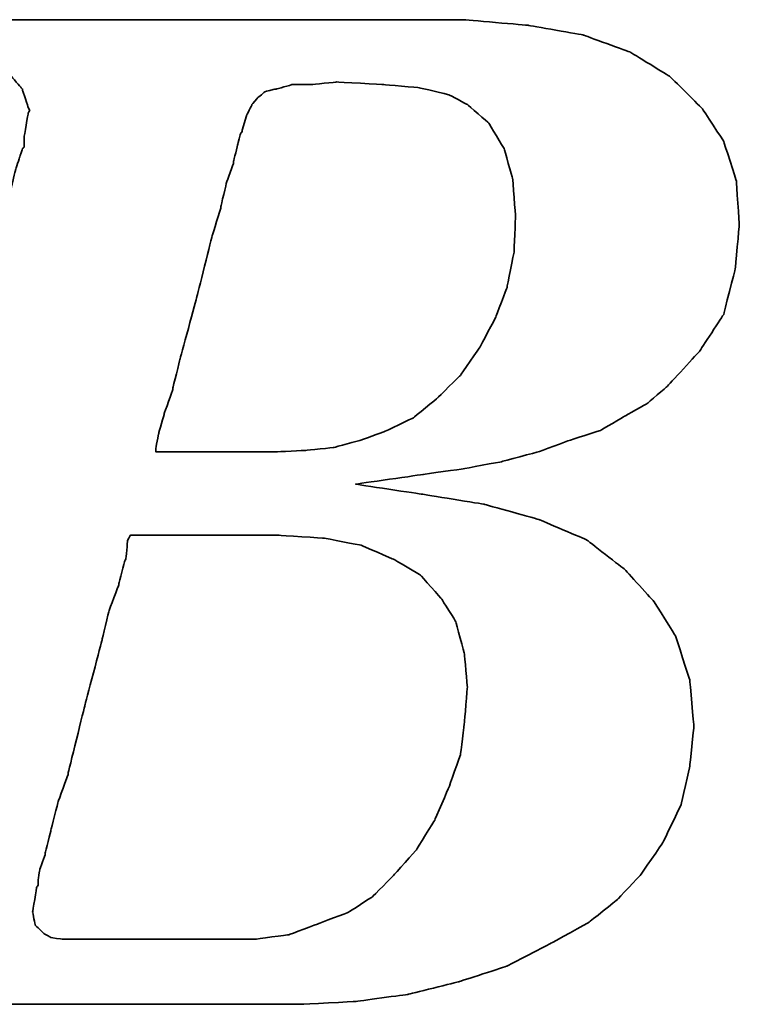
# Model space of a CAD drawing. Header units: millimetres. Extents: x -212 to 3135, y -1694 to 860.
# Tile 216 of 256: x 55.54 to 58.54, y -649.12 to -645.01. Entities that reach past the tile are written whole.
import ezdxf

# ---------------------------------------------------------------- set-up
doc = ezdxf.new("R2010")
doc.units = ezdxf.units.MM
doc.layers.add('DIM', color=4, linetype='CONTINUOUS')
doc.layers.add('layer 1', color=7, linetype='CONTINUOUS')

# ---------------------------------------------------------------- blocks, each defined once
blk = doc.blocks.new('TBI MOTION logo(完整正式版)')
at = {"layer": 'layer 1', "color": 22, "lineweight": 35}
for points, knots in [([(-64.65375, -6.86375), (-64.65375, -6.86375), (-64.84375, -7.29625), (-64.84375, -7.29625), (-64.84375, -7.29625), (-64.84375, -7.29625), (-64.86875, -7.34375), (-64.86875, -7.34375), (-64.86875, -7.34375), (-64.86875, -7.34375), (-64.86875, -7.36875), (-64.86875, -7.36875), (-64.86875, -7.36875), (-64.86875, -7.36875), (-65.15375, -7.65375), (-65.15375, -7.65375), (-65.15375, -7.65375), (-65.15375, -7.65375), (-65.17875, -7.65375), (-65.17875, -7.65375), (-65.17875, -7.65375), (-65.17875, -7.65375), (-65.20375, -7.67875), (-65.20375, -7.67875), (-65.20375, -7.67875), (-65.20375, -7.67875), (-65.58875, -7.87125), (-65.58875, -7.87125), (-65.58875, -7.87125), (-65.58875, -7.87125), (-65.63375, -7.87125), (-65.63375, -7.87125), (-65.63375, -7.87125), (-65.63375, -7.87125), (-65.65875, -7.89375), (-65.65875, -7.89375), (-65.65875, -7.89375), (-65.65875, -7.89375), (-66.09375, -7.94375), (-66.09375, -7.94375), (-66.09375, -7.94375), (-66.09375, -7.94375), (-66.11375, -7.94375), (-66.11375, -7.94375), (-66.11375, -7.94375), (-66.11375, -7.94375), (-66.16375, -7.94375), (-66.16375, -7.94375), (-66.16375, -7.94375), (-66.16375, -7.94375), (-66.30875, -7.94375), (-66.30875, -7.94375), (-66.30875, -7.94375), (-66.30875, -7.94375), (-66.69375, -7.94375), (-66.69375, -7.94375), (-66.69375, -7.94375), (-66.69375, -7.94375), (-67.07375, -7.94375), (-67.07375, -7.94375), (-67.07375, -7.94375), (-67.07375, -7.94375), (-67.12375, -7.94375), (-67.12375, -7.94375), (-67.12375, -7.94375), (-67.12375, -7.94375), (-67.12375, -7.96625), (-67.12375, -7.96625), (-67.12375, -7.96625), (-67.12375, -7.96625), (-67.14875, -7.99125), (-67.14875, -7.99125), (-67.14875, -7.99125), (-67.14875, -7.99125), (-67.24375, -8.34875), (-67.24375, -8.34875), (-67.24375, -8.34875), (-67.24375, -8.34875), (-67.31375, -8.68625), (-67.31375, -8.68625), (-67.31375, -8.68625), (-67.31375, -8.68625), (-67.26875, -8.68625), (-67.26875, -8.68625), (-67.26875, -8.68625), (-67.26875, -8.68625), (-67.07375, -8.68625), (-67.07375, -8.68625), (-67.07375, -8.68625), (-67.07375, -8.68625), (-66.54875, -8.68625), (-66.54875, -8.68625), (-66.54875, -8.68625), (-66.54875, -8.68625), (-65.82625, -8.68625), (-65.82625, -8.68625), (-65.82625, -8.68625), (-65.82625, -8.68625), (-65.01375, -8.68625), (-65.01375, -8.68625), (-65.01375, -8.68625), (-65.01375, -8.68625), (-64.05375, -8.68625), (-64.05375, -8.68625), (-64.05375, -8.68625), (-64.05375, -8.68625), (-62.08375, -8.68625), (-62.08375, -8.68625), (-62.08375, -8.68625), (-62.08375, -8.68625), (-60.06875, -8.68625), (-60.06875, -8.68625), (-60.06875, -8.68625), (-60.06875, -8.68625), (-59.10875, -8.68625), (-59.10875, -8.68625), (-59.10875, -8.68625), (-59.10875, -8.68625), (-58.29375, -8.68625), (-58.29375, -8.68625), (-58.29375, -8.68625), (-58.29375, -8.68625), (-57.57375, -8.68625), (-57.57375, -8.68625), (-57.57375, -8.68625), (-57.57375, -8.68625), (-57.04875, -8.68625), (-57.04875, -8.68625), (-57.04875, -8.68625), (-57.04875, -8.68625), (-56.85375, -8.68625), (-56.85375, -8.68625), (-56.85375, -8.68625), (-56.85375, -8.68625), (-56.70875, -8.68625), (-56.70875, -8.68625), (-56.70875, -8.68625), (-56.70875, -8.68625), (-56.61375, -8.68625), (-56.61375, -8.68625), (-56.61375, -8.68625), (-56.61375, -8.68625), (-56.56875, -8.68625), (-56.56875, -8.68625), (-56.56875, -8.68625), (-56.56875, -8.68625), (-55.65375, -8.63875), (-55.65375, -8.63875), (-55.65375, -8.63875), (-55.65375, -8.63875), (-54.76875, -8.51875), (-54.76875, -8.51875), (-54.76875, -8.51875), (-54.76875, -8.51875), (-53.90375, -8.30375), (-53.90375, -8.30375), (-53.90375, -8.30375), (-53.90375, -8.30375), (-53.08875, -8.03875), (-53.08875, -8.03875), (-53.08875, -8.03875), (-53.08875, -8.03875), (-52.34375, -7.65375), (-52.34375, -7.65375), (-52.34375, -7.65375), (-52.34375, -7.65375), (-51.69875, -7.29625), (-51.69875, -7.29625), (-51.69875, -7.29625), (-51.69875, -7.29625), (-51.21875, -6.91125), (-51.21875, -6.91125), (-51.21875, -6.91125), (-51.21875, -6.91125), (-50.83375, -6.50375), (-50.83375, -6.50375), (-50.83375, -6.50375), (-50.83375, -6.50375), (-50.44875, -5.94875), (-50.44875, -5.94875), (-50.44875, -5.94875), (-50.44875, -5.94875), (-50.13875, -5.30375), (-50.13875, -5.30375), (-50.13875, -5.30375), (-50.13875, -5.30375), (-49.99375, -4.65375), (-49.99375, -4.65375), (-49.99375, -4.65375), (-49.99375, -4.65375), (-49.92375, -3.98375), (-49.92375, -3.98375), (-49.92375, -3.98375), (-49.92375, -3.98375), (-49.99375, -3.19374), (-49.99375, -3.19374), (-49.99375, -3.19374), (-49.99375, -3.19374), (-50.23374, -2.44874), (-50.23374, -2.44874), (-50.23374, -2.44874), (-50.23374, -2.44874), (-50.59375, -1.87374), (-50.59375, -1.87374), (-50.59375, -1.87374), (-50.59375, -1.87374), (-51.09875, -1.31874), (-51.09875, -1.31874), (-51.09875, -1.31874), (-51.09875, -1.31874), (-51.74375, -0.81875), (-51.74375, -0.81875), (-51.74375, -0.81875), (-51.74375, -0.81875), (-52.53875, -0.48125), (-52.53875, -0.48125), (-52.53875, -0.48125), (-52.53875, -0.48125), (-53.47375, -0.21875), (-53.47375, -0.21875), (-53.47375, -0.21875), (-53.47375, -0.21875), (-54.52875, -0.04874), (-54.52875, -0.04874), (-54.52875, -0.04874), (-54.52875, -0.04874), (-55.65375, 0.12125), (-55.65375, 0.12125), (-55.65375, 0.12125), (-55.65375, 0.12125), (-54.50375, 0.28624), (-54.50375, 0.28624), (-54.50375, 0.28624), (-54.50375, 0.28624), (-53.83375, 0.38124), (-53.83375, 0.38124), (-53.83375, 0.38124), (-53.83375, 0.38124), (-53.18375, 0.50125), (-53.18375, 0.50125), (-53.18375, 0.50125), (-53.18375, 0.50125), (-52.55875, 0.66874), (-52.55875, 0.66874), (-52.55875, 0.66874), (-52.55875, 0.66874), (-52.03375, 0.86124), (-52.03375, 0.86124), (-52.03375, 0.86124), (-52.03375, 0.86124), (-51.50374, 1.03124), (-51.50374, 1.03124), (-51.50374, 1.03124), (-51.50374, 1.03124), (-51.09875, 1.27125), (-51.09875, 1.27125), (-51.09875, 1.27125), (-51.09875, 1.27125), (-50.71375, 1.48624), (-50.71375, 1.48624), (-50.71375, 1.48624), (-50.71375, 1.48624), (-50.37625, 1.77625), (-50.37625, 1.77625), (-50.37625, 1.77625), (-50.37625, 1.77625), (-49.82375, 2.37625), (-49.82375, 2.37625), (-49.82375, 2.37625), (-49.82375, 2.37625), (-49.41875, 2.99625), (-49.41875, 2.99625), (-49.41875, 2.99625), (-49.41875, 2.99625), (-49.22375, 3.76625), (-49.22375, 3.76625), (-49.22375, 3.76625), (-49.22375, 3.76625), (-49.15375, 4.50874), (-49.15375, 4.50874), (-49.15375, 4.50874), (-49.15375, 4.50874), (-49.20375, 5.25125), (-49.20375, 5.25125), (-49.20375, 5.25125), (-49.20375, 5.25125), (-49.41875, 5.92625), (-49.41875, 5.92625), (-49.41875, 5.92625), (-49.41875, 5.92625), (-49.77875, 6.47625), (-49.77875, 6.47625), (-49.77875, 6.47625), (-49.77875, 6.47625), (-50.33125, 7.02624), (-50.33125, 7.02624), (-50.33125, 7.02624), (-50.33125, 7.02624), (-51.00125, 7.43625), (-51.00125, 7.43625), (-51.00125, 7.43625), (-51.00125, 7.43625), (-51.79375, 7.72625), (-51.79375, 7.72625), (-51.79375, 7.72625), (-51.79375, 7.72625), (-52.72875, 7.89124), (-52.72875, 7.89124), (-52.72875, 7.89124), (-52.72875, 7.89124), (-53.83375, 7.98625), (-53.83375, 7.98625), (-53.83375, 7.98625), (-53.83375, 7.98625), (-53.92875, 7.98625), (-53.92875, 7.98625), (-53.92875, 7.98625), (-53.92875, 7.98625), (-54.26375, 7.98625), (-54.26375, 7.98625), (-54.26375, 7.98625), (-54.26375, 7.98625), (-54.74375, 7.98625), (-54.74375, 7.98625), (-54.74375, 7.98625), (-54.74375, 7.98625), (-55.36875, 7.98625), (-55.36875, 7.98625), (-55.36875, 7.98625), (-55.36875, 7.98625), (-56.13375, 7.98625), (-56.13375, 7.98625), (-56.13375, 7.98625), (-56.13375, 7.98625), (-56.94875, 7.98625), (-56.94875, 7.98625), (-56.94875, 7.98625), (-56.94875, 7.98625), (-58.77625, 7.98625), (-58.77625, 7.98625), (-58.77625, 7.98625), (-58.77625, 7.98625), (-60.59875, 7.98625), (-60.59875, 7.98625), (-60.59875, 7.98625), (-60.59875, 7.98625), (-61.41375, 7.98625), (-61.41375, 7.98625), (-61.41375, 7.98625), (-61.41375, 7.98625), (-62.17875, 7.98625), (-62.17875, 7.98625), (-62.17875, 7.98625), (-62.17875, 7.98625), (-62.80375, 7.98625), (-62.80375, 7.98625), (-62.80375, 7.98625), (-62.80375, 7.98625), (-63.30625, 7.98625), (-63.30625, 7.98625), (-63.30625, 7.98625), (-63.30625, 7.98625), (-63.57375, 7.98625), (-63.57375, 7.98625), (-63.57375, 7.98625), (-63.57375, 7.98625), (-63.57375, 7.96375), (-63.57375, 7.96375), (-63.57375, 7.96375), (-63.57375, 7.96375), (-63.59875, 7.94125), (-63.59875, 7.94125), (-63.59875, 7.94125), (-63.59875, 7.94125), (-63.69375, 7.55625), (-63.69375, 7.55625), (-63.69375, 7.55625), (-63.69375, 7.55625), (-63.76375, 7.24624), (-63.76375, 7.24624), (-63.76375, 7.24624), (-63.76375, 7.24624), (-63.23875, 7.24624), (-63.23875, 7.24624), (-63.23875, 7.24624), (-63.23875, 7.24624), (-62.75875, 7.24624), (-62.75875, 7.24624), (-62.75875, 7.24624), (-62.75875, 7.24624), (-62.61125, 7.24624), (-62.61125, 7.24624), (-62.61125, 7.24624), (-62.61125, 7.24624), (-62.56625, 7.24624), (-62.56625, 7.24624), (-62.56625, 7.24624), (-62.56625, 7.24624), (-62.22875, 7.24624), (-62.22875, 7.24624), (-62.22875, 7.24624), (-62.22875, 7.24624), (-62.20375, 7.24624), (-62.20375, 7.24624), (-62.20375, 7.24624), (-62.20375, 7.24624), (-62.17875, 7.21875), (-62.17875, 7.21875), (-62.17875, 7.21875), (-62.17875, 7.21875), (-61.96375, 7.17125), (-61.96375, 7.17125), (-61.96375, 7.17125), (-61.96375, 7.17125), (-61.72375, 7.12624), (-61.72375, 7.12624), (-61.72375, 7.12624), (-61.72375, 7.12624), (-61.70375, 7.12624), (-61.70375, 7.12624), (-61.70375, 7.12624), (-61.70375, 7.12624), (-61.55875, 7.07624), (-61.55875, 7.07624), (-61.55875, 7.07624), (-61.55875, 7.07624), (-61.50875, 7.07624), (-61.50875, 7.07624), (-61.50875, 7.07624), (-61.50875, 7.07624), (-61.48375, 7.02624), (-61.48375, 7.02624), (-61.48375, 7.02624), (-61.48375, 7.02624), (-61.31875, 6.83375), (-61.31875, 6.83375), (-61.31875, 6.83375), (-61.31875, 6.83375), (-61.29375, 6.81125), (-61.29375, 6.81125), (-61.29375, 6.81125), (-61.29375, 6.81125), (-61.29375, 6.78625), (-61.29375, 6.78625), (-61.29375, 6.78625), (-61.29375, 6.78625), (-61.19875, 6.50124), (-61.19875, 6.50124), (-61.19875, 6.50124), (-61.19875, 6.50124), (-61.17375, 6.45124), (-61.17375, 6.45124), (-61.17375, 6.45124), (-61.17375, 6.45124), (-61.19875, 6.40625), (-61.19875, 6.40625), (-61.19875, 6.40625), (-61.19875, 6.40625), (-61.26875, 5.99624), (-61.26875, 5.99624), (-61.26875, 5.99624), (-61.26875, 5.99624), (-61.26875, 5.85125), (-61.26875, 5.85125), (-61.26875, 5.85125), (-61.26875, 5.85125), (-61.26875, 5.82625), (-61.26875, 5.82625), (-61.26875, 5.82625), (-61.26875, 5.82625), (-61.29375, 5.80625), (-61.29375, 5.80625), (-61.29375, 5.80625), (-61.29375, 5.80625), (-61.34125, 5.66125), (-61.34125, 5.66125), (-61.34125, 5.66125), (-61.34125, 5.66125), (-61.41375, 5.44625), (-61.41375, 5.44625), (-61.41375, 5.44625), (-61.41375, 5.44625), (-61.48375, 5.15625), (-61.48375, 5.15625), (-61.48375, 5.15625), (-61.48375, 5.15625), (-61.58375, 4.82124), (-61.58375, 4.82124), (-61.58375, 4.82124), (-61.58375, 4.82124), (-61.79875, 4.00375), (-61.79875, 4.00375), (-61.79875, 4.00375), (-61.79875, 4.00375), (-62.05875, 2.99625), (-62.05875, 2.99625), (-62.05875, 2.99625), (-62.05875, 2.99625), (-62.34875, 1.91625), (-62.34875, 1.91625), (-62.34875, 1.91625), (-62.34875, 1.91625), (-62.97375, -0.41124), (-62.97375, -0.41124), (-62.97375, -0.41124), (-62.97375, -0.41124), (-63.59875, -2.75875), (-63.59875, -2.75875), (-63.59875, -2.75875), (-63.59875, -2.75875), (-63.88375, -3.86374), (-63.88375, -3.86374), (-63.88375, -3.86374), (-63.88375, -3.86374), (-64.14875, -4.82374), (-64.14875, -4.82374), (-64.14875, -4.82374), (-64.14875, -4.82374), (-64.36375, -5.64125), (-64.36375, -5.64125), (-64.36375, -5.64125), (-64.36375, -5.64125), (-64.43625, -5.97625), (-64.43625, -5.97625), (-64.43625, -5.97625), (-64.43625, -5.97625), (-64.50875, -6.28625), (-64.50875, -6.28625), (-64.50875, -6.28625), (-64.50875, -6.28625), (-64.50875, -6.30875), (-64.50875, -6.30875), (-64.50875, -6.30875), (-64.50875, -6.30875), (-64.57875, -6.50375), (-64.57875, -6.50375), (-64.57875, -6.50375), (-64.57875, -6.50375), (-64.62875, -6.69625), (-64.62875, -6.69625), (-64.62875, -6.69625), (-64.62875, -6.69625), (-64.62875, -6.76875), (-64.62875, -6.76875), (-64.62875, -6.76875), (-64.62875, -6.76875), (-64.62875, -6.81375), (-64.62875, -6.81375), (-64.62875, -6.81375), (-64.62875, -6.81375), (-64.62875, -6.83875), (-64.62875, -6.83875), (-64.62875, -6.83875), (-64.62875, -6.83875), (-64.65375, -6.86375), (-64.65375, -6.86375)], [0, 0, 0, 0, 0.00719424, 0.00719424, 0.00719424, 0.00719425, 0.01438849, 0.01438849, 0.01438849, 0.0143885, 0.02158273, 0.02158273, 0.02158273, 0.02158274, 0.02877698, 0.02877698, 0.02877698, 0.02877699, 0.03597122, 0.03597122, 0.03597122, 0.03597123, 0.04316547, 0.04316547, 0.04316547, 0.04316548, 0.05035971, 0.05035971, 0.05035971, 0.05035972, 0.05755396, 0.05755396, 0.05755396, 0.05755397, 0.0647482, 0.0647482, 0.0647482, 0.06474821, 0.07194245, 0.07194245, 0.07194245, 0.07194246, 0.07913669, 0.07913669, 0.07913669, 0.0791367, 0.08633094, 0.08633094, 0.08633094, 0.08633095, 0.09352518, 0.09352518, 0.09352518, 0.09352519, 0.10071942, 0.10071942, 0.10071942, 0.10071943, 0.10791367, 0.10791367, 0.10791367, 0.10791368, 0.11510791, 0.11510791, 0.11510791, 0.11510792, 0.12230216, 0.12230216, 0.12230216, 0.12230217, 0.1294964, 0.1294964, 0.1294964, 0.12949641, 0.13669065, 0.13669065, 0.13669065, 0.13669066, 0.14388489, 0.14388489, 0.14388489, 0.1438849, 0.15107914, 0.15107914, 0.15107914, 0.15107915, 0.15827338, 0.15827338, 0.15827338, 0.15827339, 0.16546763, 0.16546763, 0.16546763, 0.16546764, 0.17266187, 0.17266187, 0.17266187, 0.17266188, 0.17985612, 0.17985612, 0.17985612, 0.17985613, 0.18705036, 0.18705036, 0.18705036, 0.18705037, 0.1942446, 0.1942446, 0.1942446, 0.19424461, 0.20143885, 0.20143885, 0.20143885, 0.20143886, 0.20863309, 0.20863309, 0.20863309, 0.2086331, 0.21582734, 0.21582734, 0.21582734, 0.21582735, 0.22302158, 0.22302158, 0.22302158, 0.22302159, 0.23021583, 0.23021583, 0.23021583, 0.23021584, 0.23741007, 0.23741007, 0.23741007, 0.23741008, 0.24460432, 0.24460432, 0.24460432, 0.24460433, 0.25179856, 0.25179856, 0.25179856, 0.25179857, 0.25899281, 0.25899281, 0.25899281, 0.25899282, 0.26618705, 0.26618705, 0.26618705, 0.26618706, 0.27338129, 0.27338129, 0.27338129, 0.2733813, 0.28057554, 0.28057554, 0.28057554, 0.28057555, 0.28776978, 0.28776978, 0.28776978, 0.28776979, 0.29496403, 0.29496403, 0.29496403, 0.29496404, 0.30215827, 0.30215827, 0.30215827, 0.30215828, 0.30935252, 0.30935252, 0.30935252, 0.30935253, 0.31654676, 0.31654676, 0.31654676, 0.31654677, 0.32374101, 0.32374101, 0.32374101, 0.32374102, 0.33093525, 0.33093525, 0.33093525, 0.33093526, 0.3381295, 0.3381295, 0.3381295, 0.33812951, 0.34532374, 0.34532374, 0.34532374, 0.34532375, 0.35251799, 0.35251799, 0.35251799, 0.352518, 0.35971223, 0.35971223, 0.35971223, 0.35971224, 0.36690647, 0.36690647, 0.36690647, 0.36690648, 0.37410072, 0.37410072, 0.37410072, 0.37410073, 0.38129496, 0.38129496, 0.38129496, 0.38129497, 0.38848921, 0.38848921, 0.38848921, 0.38848922, 0.39568345, 0.39568345, 0.39568345, 0.39568346, 0.4028777, 0.4028777, 0.4028777, 0.40287771, 0.41007194, 0.41007194, 0.41007194, 0.41007195, 0.41726619, 0.41726619, 0.41726619, 0.4172662, 0.42446043, 0.42446043, 0.42446043, 0.42446044, 0.43165468, 0.43165468, 0.43165468, 0.43165469, 0.43884892, 0.43884892, 0.43884892, 0.43884893, 0.44604317, 0.44604317, 0.44604317, 0.44604318, 0.45323741, 0.45323741, 0.45323741, 0.45323742, 0.46043165, 0.46043165, 0.46043165, 0.46043166, 0.4676259, 0.4676259, 0.4676259, 0.46762591, 0.47482014, 0.47482014, 0.47482014, 0.47482015, 0.48201439, 0.48201439, 0.48201439, 0.4820144, 0.48920863, 0.48920863, 0.48920863, 0.48920864, 0.49640288, 0.49640288, 0.49640288, 0.49640289, 0.50359712, 0.50359712, 0.50359712, 0.50359713, 0.51079137, 0.51079137, 0.51079137, 0.51079138, 0.51798561, 0.51798561, 0.51798561, 0.51798562, 0.52517986, 0.52517986, 0.52517986, 0.52517987, 0.5323741, 0.5323741, 0.5323741, 0.53237411, 0.53956835, 0.53956835, 0.53956835, 0.53956836, 0.54676259, 0.54676259, 0.54676259, 0.5467626, 0.55395683, 0.55395683, 0.55395683, 0.55395684, 0.56115108, 0.56115108, 0.56115108, 0.56115109, 0.56834532, 0.56834532, 0.56834532, 0.56834533, 0.57553957, 0.57553957, 0.57553957, 0.57553958, 0.58273381, 0.58273381, 0.58273381, 0.58273382, 0.58992806, 0.58992806, 0.58992806, 0.58992807, 0.5971223, 0.5971223, 0.5971223, 0.59712231, 0.60431655, 0.60431655, 0.60431655, 0.60431656, 0.61151079, 0.61151079, 0.61151079, 0.6115108, 0.61870504, 0.61870504, 0.61870504, 0.61870505, 0.62589928, 0.62589928, 0.62589928, 0.62589929, 0.63309353, 0.63309353, 0.63309353, 0.63309354, 0.64028777, 0.64028777, 0.64028777, 0.64028778, 0.64748201, 0.64748201, 0.64748201, 0.64748202, 0.65467626, 0.65467626, 0.65467626, 0.65467627, 0.6618705, 0.6618705, 0.6618705, 0.66187051, 0.66906475, 0.66906475, 0.66906475, 0.66906476, 0.67625899, 0.67625899, 0.67625899, 0.676259, 0.68345324, 0.68345324, 0.68345324, 0.68345325, 0.69064748, 0.69064748, 0.69064748, 0.69064749, 0.69784173, 0.69784173, 0.69784173, 0.69784174, 0.70503597, 0.70503597, 0.70503597, 0.70503598, 0.71223022, 0.71223022, 0.71223022, 0.71223023, 0.71942446, 0.71942446, 0.71942446, 0.71942447, 0.72661871, 0.72661871, 0.72661871, 0.72661872, 0.73381295, 0.73381295, 0.73381295, 0.73381296, 0.74100719, 0.74100719, 0.74100719, 0.7410072, 0.74820144, 0.74820144, 0.74820144, 0.74820145, 0.75539568, 0.75539568, 0.75539568, 0.75539569, 0.76258993, 0.76258993, 0.76258993, 0.76258994, 0.76978417, 0.76978417, 0.76978417, 0.76978418, 0.77697842, 0.77697842, 0.77697842, 0.77697843, 0.78417266, 0.78417266, 0.78417266, 0.78417267, 0.79136691, 0.79136691, 0.79136691, 0.79136692, 0.79856115, 0.79856115, 0.79856115, 0.79856116, 0.8057554, 0.8057554, 0.8057554, 0.80575541, 0.81294964, 0.81294964, 0.81294964, 0.81294965, 0.82014388, 0.82014388, 0.82014388, 0.82014389, 0.82733813, 0.82733813, 0.82733813, 0.82733814, 0.83453237, 0.83453237, 0.83453237, 0.83453238, 0.84172662, 0.84172662, 0.84172662, 0.84172663, 0.84892086, 0.84892086, 0.84892086, 0.84892087, 0.85611511, 0.85611511, 0.85611511, 0.85611512, 0.86330935, 0.86330935, 0.86330935, 0.86330936, 0.8705036, 0.8705036, 0.8705036, 0.87050361, 0.87769784, 0.87769784, 0.87769784, 0.87769785, 0.88489209, 0.88489209, 0.88489209, 0.8848921, 0.89208633, 0.89208633, 0.89208633, 0.89208634, 0.89928058, 0.89928058, 0.89928058, 0.89928059, 0.90647482, 0.90647482, 0.90647482, 0.90647483, 0.91366906, 0.91366906, 0.91366906, 0.91366907, 0.92086331, 0.92086331, 0.92086331, 0.92086332, 0.92805755, 0.92805755, 0.92805755, 0.92805756, 0.9352518, 0.9352518, 0.9352518, 0.93525181, 0.94244604, 0.94244604, 0.94244604, 0.94244605, 0.94964029, 0.94964029, 0.94964029, 0.9496403, 0.95683453, 0.95683453, 0.95683453, 0.95683454, 0.96402878, 0.96402878, 0.96402878, 0.96402879, 0.97122302, 0.97122302, 0.97122302, 0.97122303, 0.97841727, 0.97841727, 0.97841727, 0.97841728, 0.98561151, 0.98561151, 0.98561151, 0.98561152, 0.99280576, 0.99280576, 0.99280576, 0.99280577, 1, 1, 1, 1]), ([(-57.50375, 6.35625), (-57.50375, 6.35625), (-57.57375, 6.11625), (-57.57375, 6.11625), (-57.57375, 6.11625), (-57.57375, 6.11625), (-57.57375, 6.09125), (-57.57375, 6.09125), (-57.57375, 6.09125), (-57.57375, 6.09125), (-57.59875, 6.06625), (-57.59875, 6.06625), (-57.59875, 6.06625), (-57.59875, 6.06625), (-57.64875, 5.87625), (-57.64875, 5.87625), (-57.64875, 5.87625), (-57.64875, 5.87625), (-57.71875, 5.58875), (-57.71875, 5.58875), (-57.71875, 5.58875), (-57.71875, 5.58875), (-57.71875, 5.56625), (-57.71875, 5.56625), (-57.71875, 5.56625), (-57.71875, 5.56625), (-57.83875, 5.23125), (-57.83875, 5.23125), (-57.83875, 5.23125), (-57.83875, 5.23125), (-57.93625, 4.82124), (-57.93625, 4.82124), (-57.93625, 4.82124), (-57.93625, 4.82124), (-57.93625, 4.79624), (-57.93625, 4.79624), (-57.93625, 4.79624), (-57.93625, 4.79624), (-58.07875, 4.34125), (-58.07875, 4.34125), (-58.07875, 4.34125), (-58.07875, 4.34125), (-58.34375, 3.28625), (-58.34375, 3.28625), (-58.34375, 3.28625), (-58.34375, 3.28625), (-58.62875, 2.23124), (-58.62875, 2.23124), (-58.62875, 2.23124), (-58.62875, 2.23124), (-58.74875, 1.75125), (-58.74875, 1.75125), (-58.74875, 1.75125), (-58.74875, 1.75125), (-58.74875, 1.72625), (-58.74875, 1.72625), (-58.74875, 1.72625), (-58.74875, 1.72625), (-58.89375, 1.31625), (-58.89375, 1.31625), (-58.89375, 1.31625), (-58.89375, 1.31625), (-58.98875, 0.98124), (-58.98875, 0.98124), (-58.98875, 0.98124), (-58.98875, 0.98124), (-59.03875, 0.71625), (-59.03875, 0.71625), (-59.03875, 0.71625), (-59.03875, 0.71625), (-59.03875, 0.66874), (-59.03875, 0.66874), (-59.03875, 0.66874), (-59.03875, 0.66874), (-58.91875, 0.66874), (-58.91875, 0.66874), (-58.91875, 0.66874), (-58.91875, 0.66874), (-58.53375, 0.66874), (-58.53375, 0.66874), (-58.53375, 0.66874), (-58.53375, 0.66874), (-58.10375, 0.66874), (-58.10375, 0.66874), (-58.10375, 0.66874), (-58.10375, 0.66874), (-57.66875, 0.66874), (-57.66875, 0.66874), (-57.66875, 0.66874), (-57.66875, 0.66874), (-57.33375, 0.66874), (-57.33375, 0.66874), (-57.33375, 0.66874), (-57.33375, 0.66874), (-57.09375, 0.66874), (-57.09375, 0.66874), (-57.09375, 0.66874), (-57.09375, 0.66874), (-56.99875, 0.66874), (-56.99875, 0.66874), (-56.99875, 0.66874), (-56.99875, 0.66874), (-56.49375, 0.69374), (-56.49375, 0.69374), (-56.49375, 0.69374), (-56.49375, 0.69374), (-56.01375, 0.74374), (-56.01375, 0.74374), (-56.01375, 0.74374), (-56.01375, 0.74374), (-55.58375, 0.86124), (-55.58375, 0.86124), (-55.58375, 0.86124), (-55.58375, 0.86124), (-55.17375, 1.00624), (-55.17375, 1.00624), (-55.17375, 1.00624), (-55.17375, 1.00624), (-54.67375, 1.24625), (-54.67375, 1.24625), (-54.67375, 1.24625), (-54.67375, 1.24625), (-54.26375, 1.58124), (-54.26375, 1.58124), (-54.26375, 1.58124), (-54.26375, 1.58124), (-53.87875, 1.96374), (-53.87875, 1.96374), (-53.87875, 1.96374), (-53.87875, 1.96374), (-53.54375, 2.44625), (-53.54375, 2.44625), (-53.54375, 2.44625), (-53.54375, 2.44625), (-53.27875, 2.95125), (-53.27875, 2.95125), (-53.27875, 2.95125), (-53.27875, 2.95125), (-53.08875, 3.45124), (-53.08875, 3.45124), (-53.08875, 3.45124), (-53.08875, 3.45124), (-52.96875, 4.05124), (-52.96875, 4.05124), (-52.96875, 4.05124), (-52.96875, 4.05124), (-52.94375, 4.65125), (-52.94375, 4.65125), (-52.94375, 4.65125), (-52.94375, 4.65125), (-52.99375, 5.30125), (-52.99375, 5.30125), (-52.99375, 5.30125), (-52.99375, 5.30125), (-53.13875, 5.80625), (-53.13875, 5.80625), (-53.13875, 5.80625), (-53.13875, 5.80625), (-53.39875, 6.23625), (-53.39875, 6.23625), (-53.39875, 6.23625), (-53.39875, 6.23625), (-53.75875, 6.54875), (-53.75875, 6.54875), (-53.75875, 6.54875), (-53.75875, 6.54875), (-54.07375, 6.71625), (-54.07375, 6.71625), (-54.07375, 6.71625), (-54.07375, 6.71625), (-54.57375, 6.83375), (-54.57375, 6.83375), (-54.57375, 6.83375), (-54.57375, 6.83375), (-55.17375, 6.88625), (-55.17375, 6.88625), (-55.17375, 6.88625), (-55.17375, 6.88625), (-55.96875, 6.93125), (-55.96875, 6.93125), (-55.96875, 6.93125), (-55.96875, 6.93125), (-56.39875, 6.88625), (-56.39875, 6.88625), (-56.39875, 6.88625), (-56.39875, 6.88625), (-56.42125, 6.88625), (-56.42125, 6.88625), (-56.42125, 6.88625), (-56.42125, 6.88625), (-56.73375, 6.88625), (-56.73375, 6.88625), (-56.73375, 6.88625), (-56.73375, 6.88625), (-56.99875, 6.81125), (-56.99875, 6.81125), (-56.99875, 6.81125), (-56.99875, 6.81125), (-57.02375, 6.81125), (-57.02375, 6.81125), (-57.02375, 6.81125), (-57.02375, 6.81125), (-57.18875, 6.76625), (-57.18875, 6.76625), (-57.18875, 6.76625), (-57.18875, 6.76625), (-57.30875, 6.66625), (-57.30875, 6.66625), (-57.30875, 6.66625), (-57.30875, 6.66625), (-57.40875, 6.54875), (-57.40875, 6.54875), (-57.40875, 6.54875), (-57.40875, 6.54875), (-57.50375, 6.35625), (-57.50375, 6.35625)], [0, 0, 0, 0, 0.01851852, 0.01851852, 0.01851852, 0.01851853, 0.03703704, 0.03703704, 0.03703704, 0.03703705, 0.05555556, 0.05555556, 0.05555556, 0.05555557, 0.07407407, 0.07407407, 0.07407407, 0.07407408, 0.09259259, 0.09259259, 0.09259259, 0.0925926, 0.11111111, 0.11111111, 0.11111111, 0.11111112, 0.12962963, 0.12962963, 0.12962963, 0.12962964, 0.14814815, 0.14814815, 0.14814815, 0.14814816, 0.16666667, 0.16666667, 0.16666667, 0.16666668, 0.18518519, 0.18518519, 0.18518519, 0.1851852, 0.2037037, 0.2037037, 0.2037037, 0.20370371, 0.22222222, 0.22222222, 0.22222222, 0.22222223, 0.24074074, 0.24074074, 0.24074074, 0.24074075, 0.25925926, 0.25925926, 0.25925926, 0.25925927, 0.27777778, 0.27777778, 0.27777778, 0.27777779, 0.2962963, 0.2962963, 0.2962963, 0.29629631, 0.31481481, 0.31481481, 0.31481481, 0.31481482, 0.33333333, 0.33333333, 0.33333333, 0.33333334, 0.35185185, 0.35185185, 0.35185185, 0.35185186, 0.37037037, 0.37037037, 0.37037037, 0.37037038, 0.38888889, 0.38888889, 0.38888889, 0.3888889, 0.40740741, 0.40740741, 0.40740741, 0.40740742, 0.42592593, 0.42592593, 0.42592593, 0.42592594, 0.44444444, 0.44444444, 0.44444444, 0.44444445, 0.46296296, 0.46296296, 0.46296296, 0.46296297, 0.48148148, 0.48148148, 0.48148148, 0.48148149, 0.5, 0.5, 0.5, 0.50000001, 0.51851852, 0.51851852, 0.51851852, 0.51851853, 0.53703704, 0.53703704, 0.53703704, 0.53703705, 0.55555556, 0.55555556, 0.55555556, 0.55555557, 0.57407407, 0.57407407, 0.57407407, 0.57407408, 0.59259259, 0.59259259, 0.59259259, 0.5925926, 0.61111111, 0.61111111, 0.61111111, 0.61111112, 0.62962963, 0.62962963, 0.62962963, 0.62962964, 0.64814815, 0.64814815, 0.64814815, 0.64814816, 0.66666667, 0.66666667, 0.66666667, 0.66666668, 0.68518519, 0.68518519, 0.68518519, 0.6851852, 0.7037037, 0.7037037, 0.7037037, 0.70370371, 0.72222222, 0.72222222, 0.72222222, 0.72222223, 0.74074074, 0.74074074, 0.74074074, 0.74074075, 0.75925926, 0.75925926, 0.75925926, 0.75925927, 0.77777778, 0.77777778, 0.77777778, 0.77777779, 0.7962963, 0.7962963, 0.7962963, 0.79629631, 0.81481481, 0.81481481, 0.81481481, 0.81481482, 0.83333333, 0.83333333, 0.83333333, 0.83333334, 0.85185185, 0.85185185, 0.85185185, 0.85185186, 0.87037037, 0.87037037, 0.87037037, 0.87037038, 0.88888889, 0.88888889, 0.88888889, 0.8888889, 0.90740741, 0.90740741, 0.90740741, 0.90740742, 0.92592593, 0.92592593, 0.92592593, 0.92592594, 0.94444444, 0.94444444, 0.94444444, 0.94444445, 0.96296296, 0.96296296, 0.96296296, 0.96296297, 0.98148148, 0.98148148, 0.98148148, 0.98148149, 1, 1, 1, 1]), ([(-61.03125, -6.57375), (-61.03125, -6.57375), (-61.03125, -6.67125), (-61.03125, -6.67125), (-61.03125, -6.67125), (-61.03125, -6.67125), (-61.05375, -6.69625), (-61.05375, -6.69625), (-61.05375, -6.69625), (-61.05375, -6.69625), (-61.12375, -7.12875), (-61.12375, -7.12875), (-61.12375, -7.12875), (-61.12375, -7.12875), (-61.07875, -7.34375), (-61.07875, -7.34375), (-61.07875, -7.34375), (-61.07875, -7.34375), (-60.93375, -7.48875), (-60.93375, -7.48875), (-60.93375, -7.48875), (-60.93375, -7.48875), (-60.81375, -7.55625), (-60.81375, -7.55625), (-60.81375, -7.55625), (-60.81375, -7.55625), (-60.62375, -7.58375), (-60.62375, -7.58375), (-60.62375, -7.58375), (-60.62375, -7.58375), (-60.30875, -7.58375), (-60.30875, -7.58375), (-60.30875, -7.58375), (-60.30875, -7.58375), (-59.97375, -7.58375), (-59.97375, -7.58375), (-59.97375, -7.58375), (-59.97375, -7.58375), (-59.87875, -7.58375), (-59.87875, -7.58375), (-59.87875, -7.58375), (-59.87875, -7.58375), (-59.63625, -7.58375), (-59.63625, -7.58375), (-59.63625, -7.58375), (-59.63625, -7.58375), (-58.96875, -7.58375), (-58.96875, -7.58375), (-58.96875, -7.58375), (-58.96875, -7.58375), (-58.29375, -7.58375), (-58.29375, -7.58375), (-58.29375, -7.58375), (-58.29375, -7.58375), (-58.05375, -7.58375), (-58.05375, -7.58375), (-58.05375, -7.58375), (-58.05375, -7.58375), (-57.98375, -7.58375), (-57.98375, -7.58375), (-57.98375, -7.58375), (-57.98375, -7.58375), (-57.35875, -7.58375), (-57.35875, -7.58375), (-57.35875, -7.58375), (-57.35875, -7.58375), (-56.78375, -7.50875), (-56.78375, -7.50875), (-56.78375, -7.50875), (-56.78375, -7.50875), (-56.27875, -7.31875), (-56.27875, -7.31875), (-56.27875, -7.31875), (-56.27875, -7.31875), (-55.77375, -7.12875), (-55.77375, -7.12875), (-55.77375, -7.12875), (-55.77375, -7.12875), (-55.36875, -6.86375), (-55.36875, -6.86375), (-55.36875, -6.86375), (-55.36875, -6.86375), (-55.00875, -6.50375), (-55.00875, -6.50375), (-55.00875, -6.50375), (-55.00875, -6.50375), (-54.62375, -6.06875), (-54.62375, -6.06875), (-54.62375, -6.06875), (-54.62375, -6.06875), (-54.31375, -5.56875), (-54.31375, -5.56875), (-54.31375, -5.56875), (-54.31375, -5.56875), (-54.07375, -5.01625), (-54.07375, -5.01625), (-54.07375, -5.01625), (-54.07375, -5.01625), (-53.87875, -4.46374), (-53.87875, -4.46374), (-53.87875, -4.46374), (-53.87875, -4.46374), (-53.80875, -3.91375), (-53.80875, -3.91375), (-53.80875, -3.91375), (-53.80875, -3.91375), (-53.75875, -3.31375), (-53.75875, -3.31375), (-53.75875, -3.31375), (-53.75875, -3.31375), (-53.80875, -2.75875), (-53.80875, -2.75875), (-53.80875, -2.75875), (-53.80875, -2.75875), (-53.95375, -2.20875), (-53.95375, -2.20875), (-53.95375, -2.20875), (-53.95375, -2.20875), (-54.19375, -1.82625), (-54.19375, -1.82625), (-54.19375, -1.82625), (-54.19375, -1.82625), (-54.55375, -1.41875), (-54.55375, -1.41875), (-54.55375, -1.41875), (-54.55375, -1.41875), (-55.00875, -1.15125), (-55.00875, -1.15125), (-55.00875, -1.15125), (-55.00875, -1.15125), (-55.56125, -0.91375), (-55.56125, -0.91375), (-55.56125, -0.91375), (-55.56125, -0.91375), (-56.18125, -0.79375), (-56.18125, -0.79375), (-56.18125, -0.79375), (-56.18125, -0.79375), (-56.94875, -0.74374), (-56.94875, -0.74374), (-56.94875, -0.74374), (-56.94875, -0.74374), (-56.99875, -0.74374), (-56.99875, -0.74374), (-56.99875, -0.74374), (-56.99875, -0.74374), (-57.09375, -0.74374), (-57.09375, -0.74374), (-57.09375, -0.74374), (-57.09375, -0.74374), (-57.38375, -0.74374), (-57.38375, -0.74374), (-57.38375, -0.74374), (-57.38375, -0.74374), (-57.76875, -0.74374), (-57.76875, -0.74374), (-57.76875, -0.74374), (-57.76875, -0.74374), (-58.24625, -0.74374), (-58.24625, -0.74374), (-58.24625, -0.74374), (-58.24625, -0.74374), (-58.72875, -0.74374), (-58.72875, -0.74374), (-58.72875, -0.74374), (-58.72875, -0.74374), (-59.20875, -0.74374), (-59.20875, -0.74374), (-59.20875, -0.74374), (-59.20875, -0.74374), (-59.46875, -0.74374), (-59.46875, -0.74374), (-59.46875, -0.74374), (-59.46875, -0.74374), (-59.51625, -0.83875), (-59.51625, -0.83875), (-59.51625, -0.83875), (-59.51625, -0.83875), (-59.54375, -1.15125), (-59.54375, -1.15125), (-59.54375, -1.15125), (-59.54375, -1.15125), (-59.56375, -1.17874), (-59.56375, -1.17874), (-59.56375, -1.17874), (-59.56375, -1.17874), (-59.66375, -1.55875), (-59.66375, -1.55875), (-59.66375, -1.55875), (-59.66375, -1.55875), (-59.66375, -1.58375), (-59.66375, -1.58375), (-59.66375, -1.58375), (-59.66375, -1.58375), (-59.82875, -2.01874), (-59.82875, -2.01874), (-59.82875, -2.01874), (-59.82875, -2.01874), (-59.94875, -2.52125), (-59.94875, -2.52125), (-59.94875, -2.52125), (-59.94875, -2.52125), (-60.23875, -3.62375), (-60.23875, -3.62375), (-60.23875, -3.62375), (-60.23875, -3.62375), (-60.52375, -4.77624), (-60.52375, -4.77624), (-60.52375, -4.77624), (-60.52375, -4.77624), (-60.52375, -4.79874), (-60.52375, -4.79874), (-60.52375, -4.79874), (-60.52375, -4.79874), (-60.69125, -5.25375), (-60.69125, -5.25375), (-60.69125, -5.25375), (-60.69125, -5.25375), (-60.81375, -5.73625), (-60.81375, -5.73625), (-60.81375, -5.73625), (-60.81375, -5.73625), (-60.90875, -6.11875), (-60.90875, -6.11875), (-60.90875, -6.11875), (-60.90875, -6.11875), (-60.90875, -6.14375), (-60.90875, -6.14375), (-60.90875, -6.14375), (-60.90875, -6.14375), (-61.00375, -6.40875), (-61.00375, -6.40875), (-61.00375, -6.40875), (-61.00375, -6.40875), (-61.03125, -6.57375), (-61.03125, -6.57375)], [0, 0, 0, 0, 0.01694915, 0.01694915, 0.01694915, 0.01694916, 0.03389831, 0.03389831, 0.03389831, 0.03389832, 0.05084746, 0.05084746, 0.05084746, 0.05084747, 0.06779661, 0.06779661, 0.06779661, 0.06779662, 0.08474576, 0.08474576, 0.08474576, 0.08474577, 0.10169492, 0.10169492, 0.10169492, 0.10169493, 0.11864407, 0.11864407, 0.11864407, 0.11864408, 0.13559322, 0.13559322, 0.13559322, 0.13559323, 0.15254237, 0.15254237, 0.15254237, 0.15254238, 0.16949153, 0.16949153, 0.16949153, 0.16949154, 0.18644068, 0.18644068, 0.18644068, 0.18644069, 0.20338983, 0.20338983, 0.20338983, 0.20338984, 0.22033898, 0.22033898, 0.22033898, 0.22033899, 0.23728814, 0.23728814, 0.23728814, 0.23728815, 0.25423729, 0.25423729, 0.25423729, 0.2542373, 0.27118644, 0.27118644, 0.27118644, 0.27118645, 0.28813559, 0.28813559, 0.28813559, 0.2881356, 0.30508475, 0.30508475, 0.30508475, 0.30508476, 0.3220339, 0.3220339, 0.3220339, 0.32203391, 0.33898305, 0.33898305, 0.33898305, 0.33898306, 0.3559322, 0.3559322, 0.3559322, 0.35593221, 0.37288136, 0.37288136, 0.37288136, 0.37288137, 0.38983051, 0.38983051, 0.38983051, 0.38983052, 0.40677966, 0.40677966, 0.40677966, 0.40677967, 0.42372881, 0.42372881, 0.42372881, 0.42372882, 0.44067797, 0.44067797, 0.44067797, 0.44067798, 0.45762712, 0.45762712, 0.45762712, 0.45762713, 0.47457627, 0.47457627, 0.47457627, 0.47457628, 0.49152542, 0.49152542, 0.49152542, 0.49152543, 0.50847458, 0.50847458, 0.50847458, 0.50847459, 0.52542373, 0.52542373, 0.52542373, 0.52542374, 0.54237288, 0.54237288, 0.54237288, 0.54237289, 0.55932203, 0.55932203, 0.55932203, 0.55932204, 0.57627119, 0.57627119, 0.57627119, 0.5762712, 0.59322034, 0.59322034, 0.59322034, 0.59322035, 0.61016949, 0.61016949, 0.61016949, 0.6101695, 0.62711864, 0.62711864, 0.62711864, 0.62711865, 0.6440678, 0.6440678, 0.6440678, 0.64406781, 0.66101695, 0.66101695, 0.66101695, 0.66101696, 0.6779661, 0.6779661, 0.6779661, 0.67796611, 0.69491525, 0.69491525, 0.69491525, 0.69491526, 0.71186441, 0.71186441, 0.71186441, 0.71186442, 0.72881356, 0.72881356, 0.72881356, 0.72881357, 0.74576271, 0.74576271, 0.74576271, 0.74576272, 0.76271186, 0.76271186, 0.76271186, 0.76271187, 0.77966102, 0.77966102, 0.77966102, 0.77966103, 0.79661017, 0.79661017, 0.79661017, 0.79661018, 0.81355932, 0.81355932, 0.81355932, 0.81355933, 0.83050847, 0.83050847, 0.83050847, 0.83050848, 0.84745763, 0.84745763, 0.84745763, 0.84745764, 0.86440678, 0.86440678, 0.86440678, 0.86440679, 0.88135593, 0.88135593, 0.88135593, 0.88135594, 0.89830508, 0.89830508, 0.89830508, 0.89830509, 0.91525424, 0.91525424, 0.91525424, 0.91525425, 0.93220339, 0.93220339, 0.93220339, 0.9322034, 0.94915254, 0.94915254, 0.94915254, 0.94915255, 0.96610169, 0.96610169, 0.96610169, 0.9661017, 0.98305085, 0.98305085, 0.98305085, 0.98305086, 1, 1, 1, 1])]:
    blk.add_open_spline(points, degree=3, knots=knots, dxfattribs=at)

msp = doc.modelspace()

# ---------------------------------------------------------------- block references
at = {"layer": 'DIM', "color": 7, "xscale": 0.246592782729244, "yscale": 0.246592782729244, "zscale": 0.246592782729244}
msp.add_blockref('TBI MOTION logo(完整正式版)', (70.6659, -646.9799), dxfattribs=at)

doc.saveas('drawing.dxf')
